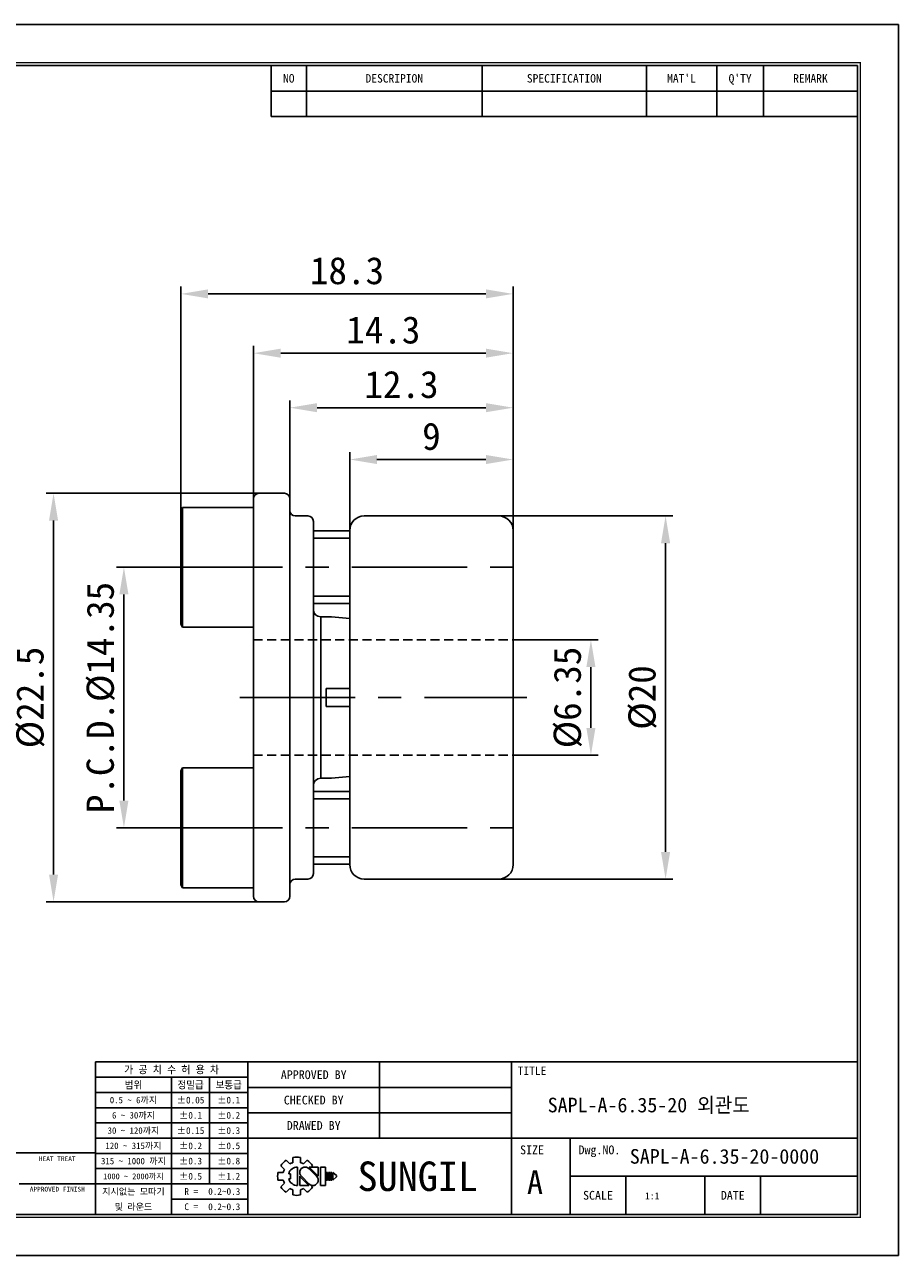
# Model space of a CAD drawing. Header units: millimetres. Extents: x 23.5 to 119.4, y 20.1 to 87.9.
# Tile 2 of 2: x 71.2 to 119.4, y 20.1 to 87.9. Entities that reach past the tile are written whole.
import ezdxf
from ezdxf.enums import TextEntityAlignment as Align

# ---------------------------------------------------------------- set-up
doc = ezdxf.new("R2010")
doc.units = ezdxf.units.MM
doc.linetypes.add('CENTER', pattern=[50.8, 31.75, -6.35, 6.35, -6.35])
doc.linetypes.add('DASHED', pattern=[0.75, 0.5, -0.25])
doc.layers.get('DEFPOINTS').update_dxf_attribs({"linetype": 'CONTINUOUS'})
for name, color, linetype in [('center', 1, 'CENTER'), ('hidden', 3, 'DASHED'), ('L1', 7, 'CONTINUOUS'), ('OUTLINE', 7, 'CONTINUOUS')]:
    doc.layers.add(name, color=color, linetype=linetype)
doc.dimstyles.get("Standard").update_dxf_attribs({"dimtxt": 1.5, "dimasz": 1.5, "dimexe": 0.4, "dimexo": 0, "dimgap": 0.5, "dimtad": 1, "dimdec": 3, "dimzin": 11, "dimdsep": 46, "dimtxsty": 'Standard', "dimcen": 0, "dimclrd": 5, "dimclre": 5, "dimclrt": 3, "dimadec": 0, "dimazin": 0, "dimtfac": 0.6, "dimtdec": 3, "dimtmove": 0, "dimatfit": 3, "dimfxl": 0, "dimtolj": 1, "dimtzin": 11, "dimarcsym": 0})

# ---------------------------------------------------------------- blocks, each defined once
blk = doc.blocks.new('표제란')
at = {"layer": 'L1', "color": 0}
for p, q in [((297, 210), (0, 210)), ((297, 0), (297, 210)), ((0, 0), (297, 0))]:
    blk.add_line(p, q, dxfattribs=at)
at = {"layer": 'L1'}
for p, q in [((190, 203), (190, 194.34)), ((196, 203), (196, 194.34)), ((226, 203), (226, 194.34)), ((254, 203), (254, 194.34)), ((266, 203), (266, 194.34)), ((274, 203), (274, 194.34)), ((190, 198.67), (290, 198.67)), ((190, 194.34), (290, 194.34)), ((290, 33), (160, 33)), ((160, 33), (160, 7)), ((186, 33), (186, 7)), ((208.5, 33), (208.5, 20)), ((231, 33), (231, 7)), ((186, 30.4), (160, 30.4)), ((173, 30.4), (173, 7)), ((179.5, 30.4), (179.5, 12.2)), ((186, 27.8), (160, 27.8)), ((231, 28.67), (186, 28.67)), ((186, 25.2), (160, 25.2)), ((231, 24.33), (186, 24.33)), ((186, 22.6), (160, 22.6)), ((186, 20), (160, 20)), ((290, 20), (186, 20)), ((241, 20), (241, 7)), ((160, 17.5), (62, 17.5)), ((186, 17.4), (160, 17.4)), ((186, 14.8), (160, 14.8)), ((191.63, 15.3), (192.25, 14.68)), ((192.55, 16.22), (193.17, 15.6)), ((193.7, 16.69), (193.7, 15.81)), ((194.5, 15.08), (194.5, 11.92)), ((195, 16.69), (195, 15.81)), ((195.52, 15.6), (196.14, 16.22)), ((197.74, 13.5), (196.41, 14.83)), ((198.02, 13.53), (196.47, 15.08)), ((196.47, 15.08), (198.02, 15.08)), ((196.84, 15.08), (197.06, 15.3)), ((198.02, 15.08), (198.02, 13.5)), ((198.39, 15.08), (198.39, 11.92)), ((198.39, 15.08), (199.26, 15.08)), ((199.26, 15.08), (199.26, 11.92)), ((191.15, 14.15), (192.03, 14.15)), ((191.15, 14.15), (192.03, 14.15)), ((191.15, 12.85), (192.03, 12.85)), ((192.98, 13.93), (193.28, 13.93)), ((192.98, 13.07), (193.28, 13.07)), ((193.28, 13.93), (193.28, 13.07)), ((194.86, 13.5), (194.86, 11.92)), ((194.86, 13.47), (196.42, 11.92)), ((195.14, 13.5), (196.47, 12.17)), ((199.41, 14.15), (199.41, 12.85)), ((199.41, 14.15), (199.62, 14.15)), ((199.41, 12.85), (199.62, 12.85)), ((199.62, 14.15), (199.62, 12.85)), ((199.78, 14.15), (199.78, 12.85)), ((199.78, 14.15), (199.99, 14.15)), ((199.78, 12.85), (199.99, 12.85)), ((199.99, 14.15), (199.99, 12.85)), ((200.14, 14.15), (200.14, 12.85)), ((200.14, 14.15), (200.36, 14.15)), ((200.14, 12.85), (200.36, 12.85)), ((200.36, 14.15), (200.36, 12.85)), ((200.51, 14.15), (200.51, 12.85)), ((200.51, 14.15), (201.16, 13.61)), ((201.16, 13.39), (200.51, 12.85)), ((201.16, 13.61), (201.16, 13.5)), ((201.16, 13.61), (201.16, 13.39)), ((201.16, 13.5), (201.16, 13.39)), ((290, 13.5), (241, 13.5)), ((250.5, 13.5), (250.5, 7)), ((264, 13.5), (264, 7)), ((273.5, 13.5), (273.5, 7)), ((147, 12.2), (160, 12.2)), ((186, 12.2), (160, 12.2)), ((191.63, 11.7), (192.25, 12.32)), ((192.55, 10.78), (193.17, 11.4)), ((193.7, 11.19), (193.7, 10.31)), ((194.86, 11.92), (196.42, 11.92)), ((195, 11.19), (195, 10.31)), ((195.52, 11.4), (196.14, 10.78)), ((196.79, 11.98), (197.06, 11.7)), ((198.39, 11.92), (199.26, 11.92)), ((186, 9.6), (173, 9.6))]:
    blk.add_line(p, q, dxfattribs=at)
at = {"layer": 'L1', "const_width": 0.25}
blk.add_lwpolyline([(290.5, 6.5), (290.5, 203.5), (10, 203.5), (10, 6.5)], close=True, dxfattribs=at)
at = {"layer": 'L1'}
blk.add_lwpolyline([(290, 7), (290, 203), (10.5, 203), (10.5, 7)], close=True, dxfattribs=at)
for centre, radius, start, end in [((194.35, 13.5), 3.26, 123.4943, 146.5057), ((194.5, 13.5), 1.58, 90, 164.0671), ((194.35, 13.5), 2.4, 105.6872, 119.3128), ((194.35, 13.5), 3.26, 78.4943, 101.5057), ((195.78, 14.16), 0.919, 43.2202, 225.8282), ((194.35, 13.5), 2.4, 60.6872, 74.3128), ((194.35, 13.5), 3.26, 33.4943, 56.5057), ((194.35, 13.5), 3.26, 168.4943, 191.5057), ((194.35, 13.5), 2.4, 150.6872, 164.3128), ((194.35, 13.5), 2.4, 195.6872, 209.3128), ((194.5, 13.5), 1.58, 195.9329, 270), ((197.1, 12.84), 0.919, 223.2202, 45.8282), ((194.35, 13.5), 3.26, 213.4943, 236.5057), ((194.35, 13.5), 2.4, 240.6872, 254.3128), ((194.35, 13.5), 2.4, 285.6872, 299.3128), ((194.35, 13.5), 3.26, 303.4943, 326.5057), ((194.35, 13.5), 3.26, 258.4943, 281.5057)]:
    blk.add_arc(centre, radius, start, end, dxfattribs=at)
for p in [(208.5, 28.67), (208.5, 24.33)]:
    blk.add_point(p, dxfattribs=at)
for s, height, p in [("MAT'L", 1.444, (260, 200.83)), ("Q'TY", 1.444, (270, 200.83)), ('NO', 1.444, (193, 200.83)), ('DESCRIPION', 1.444, (211, 200.83)), ('SPECIFICATION', 1.444, (240, 200.83)), ('REMARK', 1.444, (282, 200.83)), ('가 공 치 수 허 용 차', 1.3, (173, 31.7)), ('APPROVED BY', 1.5, (197.25, 30.83)), ('TITLE', 1.444, (234.5, 31.5)), ('범위', 1.25, (166.5, 29.1)), ('정밀급', 1.25, (176.25, 29.1)), ('보통급', 1.25, (182.75, 29.1)), ('0.5 ~ 6까지', 1.1, (166.5, 26.5)), ('%%P0.05', 1.15, (176.25, 26.5)), ('%%P0.1', 1.15, (182.75, 26.5)), ('CHECKED BY', 1.5, (197.25, 26.5)), ('6 ~ 30까지', 1.1, (166.5, 23.9)), ('%%P0.1', 1.15, (176.25, 23.9)), ('%%P0.2', 1.15, (182.75, 23.9)), ('30 ~ 120까지', 1.1, (166.5, 21.3)), ('%%P0.15', 1.15, (176.25, 21.3)), ('%%P0.3', 1.15, (182.75, 21.3)), ('DRAWED BY', 1.5, (197.25, 22.17)), ('120 ~ 315까지', 1.1, (166.5, 18.7)), ('%%P0.2', 1.15, (176.25, 18.7)), ('%%P0.5', 1.15, (182.75, 18.7)), ('HEAT TREAT', 0.8, (153.5, 16.5)), ('SIZE', 1.5, (234.5, 18)), ('Dwg.NO.', 1.5, (246, 18)), ('315 ~ 1000 까지', 1.1, (166.5, 16.1)), ('%%P0.3', 1.15, (176.25, 16.1)), ('%%P0.8', 1.15, (182.75, 16.1)), ('SUNGIL', 5.032, (215, 13.5)), ('1000 ~ 2000까지', 0.99, (166.5, 13.49)), ('%%P0.5', 1.15, (176.25, 13.5)), ('%%P1.2', 1.15, (182.75, 13.5)), ('A', 4, (235, 12.5)), ('APPROVED FINISH', 0.8, (153.5, 11.3)), ('지시없는 모따기', 1.1, (166.5, 10.9)), ('R = ', 1.15, (176.75, 10.9)), ('SCALE', 1.5, (245.75, 10.25)), ('DATE', 1.5, (268.75, 10.25)), ('및 라운드', 1.1, (166.5, 8.3)), ('C = ', 1.15, (176.75, 8.3))]:
    blk.add_text(s, height=height, dxfattribs=at).set_placement(p, align=Align.MIDDLE_CENTER)
for tag, p in [('필렛', (179.25, 10.9)), ('모따기', (179.25, 8.3))]:
    blk.add_attdef(tag, text='', height=1.15, dxfattribs=at).set_placement(p, align=Align.MIDDLE_LEFT)
at = {"layer": 'OUTLINE', "ltscale": 0.5}
for tag, p, height in [('TITLE', (237.17, 24.41), 2.5), ('도번', (251.18, 15.64), 2.5), ('SCALE', (253.78, 9.55), 1.2), ('DATE', (277.02, 9.51), 1.2)]:
    blk.add_attdef(tag, p, '', height=height, dxfattribs=at)
blk = doc.blocks.new('*D10')
at = {"layer": 'DEFPOINTS', "color": 0}
for p in [(98.145, 63.933), (89.145, 59.599), (98.145, 59.132)]:
    blk.add_point(p, dxfattribs=at)
at = {"layer": 'OUTLINE', "color": 5, "lineweight": -2}
for p, q in [((89.145, 59.599), (89.145, 64.333)), ((90.645, 63.933), (96.645, 63.933)), ((98.145, 59.132), (98.145, 64.333))]:
    blk.add_line(p, q, dxfattribs=at)
at = {"layer": 'OUTLINE', "color": 5}
for points in [[(90.645, 64.183), (90.645, 63.683), (89.145, 63.933)], [(96.645, 64.183), (96.645, 63.683), (98.145, 63.933)]]:
    blk.add_solid(points, dxfattribs=at)
at = {"layer": 'OUTLINE', "color": 3, "insert": (93.645, 65.202), "char_height": 1.5, "attachment_point": 5}
blk.add_mtext('\\A1;9', dxfattribs=at)
blk = doc.blocks.new('*D11')
at = {"layer": 'DEFPOINTS', "color": 0}
for p in [(85.845, 66.788), (85.845, 61.513), (98.145, 59.132)]:
    blk.add_point(p, dxfattribs=at)
at = {"layer": 'OUTLINE', "color": 5, "lineweight": -2}
for p, q in [((85.845, 61.513), (85.845, 67.188)), ((98.145, 59.132), (98.145, 67.188)), ((96.645, 66.788), (87.345, 66.788))]:
    blk.add_line(p, q, dxfattribs=at)
at = {"layer": 'OUTLINE', "color": 5}
for points in [[(87.345, 67.038), (87.345, 66.538), (85.845, 66.788)], [(96.645, 67.038), (96.645, 66.538), (98.145, 66.788)]]:
    blk.add_solid(points, dxfattribs=at)
at = {"layer": 'OUTLINE', "color": 3, "insert": (91.995, 68.059), "char_height": 1.5, "attachment_point": 5}
blk.add_mtext('\\A1;12.3', dxfattribs=at)
blk = doc.blocks.new('*D12')
at = {"layer": 'DEFPOINTS', "color": 0}
for p in [(83.845, 69.791), (83.845, 61.299), (98.145, 59.464)]:
    blk.add_point(p, dxfattribs=at)
at = {"layer": 'OUTLINE', "color": 5, "lineweight": -2}
for p, q in [((83.845, 61.299), (83.845, 70.191)), ((98.145, 59.464), (98.145, 70.191)), ((96.645, 69.791), (85.345, 69.791))]:
    blk.add_line(p, q, dxfattribs=at)
at = {"layer": 'OUTLINE', "color": 5}
for points in [[(85.345, 70.041), (85.345, 69.541), (83.845, 69.791)], [(96.645, 70.041), (96.645, 69.541), (98.145, 69.791)]]:
    blk.add_solid(points, dxfattribs=at)
at = {"layer": 'OUTLINE', "color": 3, "insert": (90.995, 71.062), "char_height": 1.5, "attachment_point": 5}
blk.add_mtext('\\A1;14.3', dxfattribs=at)
blk = doc.blocks.new('*D13')
at = {"layer": 'DEFPOINTS', "color": 0}
for p in [(79.845, 73.056), (79.845, 61.137), (98.145, 59.464)]:
    blk.add_point(p, dxfattribs=at)
at = {"layer": 'OUTLINE', "color": 5, "lineweight": -2}
for p, q in [((79.845, 61.137), (79.845, 73.456)), ((98.145, 59.464), (98.145, 73.456)), ((96.645, 73.056), (81.345, 73.056))]:
    blk.add_line(p, q, dxfattribs=at)
at = {"layer": 'OUTLINE', "color": 5}
for points in [[(81.345, 73.306), (81.345, 72.806), (79.845, 73.056)], [(96.645, 73.306), (96.645, 72.806), (98.145, 73.056)]]:
    blk.add_solid(points, dxfattribs=at)
at = {"layer": 'OUTLINE', "color": 3, "insert": (88.995, 74.327), "char_height": 1.5, "attachment_point": 5}
blk.add_mtext('\\A1;18.3', dxfattribs=at)
blk = doc.blocks.new('*D14')
at = {"layer": 'DEFPOINTS', "color": 0}
for p in [(79.095, 57.999), (76.708, 43.649), (79.095, 43.649)]:
    blk.add_point(p, dxfattribs=at)
at = {"layer": 'OUTLINE', "color": 5, "lineweight": -2}
for p, q in [((79.095, 57.999), (76.308, 57.999)), ((76.708, 56.499), (76.708, 45.149)), ((79.095, 43.649), (76.308, 43.649))]:
    blk.add_line(p, q, dxfattribs=at)
at = {"layer": 'OUTLINE', "color": 5}
for points in [[(76.458, 56.499), (76.958, 56.499), (76.708, 57.999)], [(76.458, 45.149), (76.958, 45.149), (76.708, 43.649)]]:
    blk.add_solid(points, dxfattribs=at)
at = {"layer": 'OUTLINE', "color": 3, "insert": (75.437, 50.824), "char_height": 1.5, "attachment_point": 5, "rotation": 90}
blk.add_mtext('\\A1;P.C.D.%%C14.35', dxfattribs=at)
blk = doc.blocks.new('*D15')
at = {"layer": 'DEFPOINTS', "color": 0}
for p in [(84.845, 62.074), (72.834, 39.574), (84.845, 39.574)]:
    blk.add_point(p, dxfattribs=at)
at = {"layer": 'OUTLINE', "color": 5, "lineweight": -2}
for p, q in [((84.845, 62.074), (72.434, 62.074)), ((72.834, 60.574), (72.834, 41.074)), ((84.845, 39.574), (72.434, 39.574))]:
    blk.add_line(p, q, dxfattribs=at)
at = {"layer": 'OUTLINE', "color": 5}
for points in [[(72.584, 60.574), (73.084, 60.574), (72.834, 62.074)], [(72.584, 41.074), (73.084, 41.074), (72.834, 39.574)]]:
    blk.add_solid(points, dxfattribs=at)
at = {"layer": 'OUTLINE', "color": 3, "insert": (71.565, 50.824), "char_height": 1.5, "attachment_point": 5, "rotation": 90}
blk.add_mtext('\\A1;%%C22.5', dxfattribs=at)
blk = doc.blocks.new('*D16')
at = {"layer": 'DEFPOINTS', "color": 0}
for p in [(98.145, 53.999), (98.145, 47.649), (102.428, 47.649)]:
    blk.add_point(p, dxfattribs=at)
at = {"layer": 'OUTLINE', "color": 5, "lineweight": -2}
for p, q in [((98.145, 53.999), (102.828, 53.999)), ((102.428, 52.499), (102.428, 49.149)), ((98.145, 47.649), (102.828, 47.649))]:
    blk.add_line(p, q, dxfattribs=at)
at = {"layer": 'OUTLINE', "color": 5}
for points in [[(102.178, 52.499), (102.678, 52.499), (102.428, 53.999)], [(102.178, 49.149), (102.678, 49.149), (102.428, 47.649)]]:
    blk.add_solid(points, dxfattribs=at)
at = {"layer": 'OUTLINE', "color": 3, "insert": (101.159, 50.824), "char_height": 1.5, "attachment_point": 5, "rotation": 90}
blk.add_mtext('\\A1;%%C6.35', dxfattribs=at)
blk = doc.blocks.new('*D17')
at = {"layer": 'DEFPOINTS', "color": 0}
for p in [(96.924, 60.824), (97.345, 40.824), (106.54, 40.824)]:
    blk.add_point(p, dxfattribs=at)
at = {"layer": 'OUTLINE', "color": 5, "lineweight": -2}
for p, q in [((96.924, 60.824), (106.94, 60.824)), ((106.54, 59.324), (106.54, 42.324)), ((97.345, 40.824), (106.94, 40.824))]:
    blk.add_line(p, q, dxfattribs=at)
at = {"layer": 'OUTLINE', "color": 5}
for points in [[(106.29, 59.324), (106.79, 59.324), (106.54, 60.824)], [(106.29, 42.324), (106.79, 42.324), (106.54, 40.824)]]:
    blk.add_solid(points, dxfattribs=at)
at = {"layer": 'OUTLINE', "color": 3, "insert": (105.271, 50.824), "char_height": 1.5, "attachment_point": 5, "rotation": 90}
blk.add_mtext('\\A1;%%C20', dxfattribs=at)

msp = doc.modelspace()

# ---------------------------------------------------------------- linework, layer by layer
at = {"layer": 'center', "ltscale": 0.2}
for p, q in [((79.0952, 57.9994), (98.8952, 57.9994)), ((83.0952, 50.8244), (98.8952, 50.8244)), ((79.0952, 43.6494), (98.8952, 43.6494))]:
    msp.add_line(p, q, dxfattribs=at)
at = {"layer": 'hidden', "color": 2}
for p, q in [((83.8452, 53.9994), (98.1452, 53.9994)), ((83.8452, 47.6494), (98.1452, 47.6494))]:
    msp.add_line(p, q, dxfattribs=at)
at = {"layer": 'OUTLINE'}
for p, q in [((83.8452, 61.7744), (83.8452, 39.8744)), ((84.1452, 62.0744), (85.5452, 62.0744)), ((85.8452, 61.7744), (85.8452, 39.8744)), ((79.8452, 61.1374), (79.9387, 61.2994)), ((79.8452, 54.8614), (79.8452, 61.1374)), ((79.9387, 54.6994), (79.9387, 61.2994)), ((79.9387, 61.2994), (83.8452, 61.2994)), ((86.1452, 60.8244), (86.8452, 60.8244)), ((87.1452, 60.5244), (87.1452, 41.1244)), ((89.9452, 60.8244), (97.3452, 60.8244)), ((89.1452, 59.9994), (87.1452, 59.9994)), ((89.1452, 60.0244), (89.1452, 41.6244)), ((98.1452, 60.0244), (98.1452, 41.6244)), ((89.1452, 55.9994), (87.1452, 55.9994)), ((87.5452, 55.2693), (88.1452, 55.2693)), ((87.5452, 55.2693), (87.5452, 46.3795)), ((88.1452, 55.2693), (89.1452, 55.1694)), ((79.8452, 54.8614), (79.9387, 54.6994)), ((79.9387, 54.6994), (83.8452, 54.6994)), ((87.8452, 51.3244), (89.1452, 51.3244)), ((87.8452, 50.3244), (87.8452, 51.3244)), ((87.8452, 50.3244), (89.1452, 50.3244)), ((79.8452, 46.7874), (79.9387, 46.9494)), ((79.8452, 40.5114), (79.8452, 46.7874)), ((79.9387, 40.3494), (79.9387, 46.9494)), ((79.9387, 46.9494), (83.8452, 46.9494)), ((87.5452, 46.3795), (88.1452, 46.3795)), ((88.1452, 46.3795), (89.1452, 46.4795)), ((89.1452, 45.6494), (87.1452, 45.6494)), ((89.1452, 41.6494), (87.1452, 41.6494)), ((86.1452, 40.8244), (86.8452, 40.8244)), ((89.9452, 40.8244), (97.3452, 40.8244)), ((79.8452, 40.5114), (79.9387, 40.3494)), ((79.9387, 40.3494), (83.8452, 40.3494)), ((84.1452, 39.5744), (85.5452, 39.5744))]:
    msp.add_line(p, q, dxfattribs=at)
at = {"layer": 'OUTLINE', "color": 5}
for p, q in [((89.1452, 59.5994), (87.1452, 59.5994)), ((89.1452, 56.3994), (87.1452, 56.3994)), ((89.1452, 45.2494), (87.1452, 45.2494)), ((89.1452, 42.0494), (87.1452, 42.0494))]:
    msp.add_line(p, q, dxfattribs=at)
at = {"layer": 'OUTLINE'}
for centre, radius, start, end in [((84.1452, 61.7744), 0.3, 90, 180), ((85.5452, 61.7744), 0.3, 0, 90), ((86.1452, 61.1244), 0.3, 180, 270), ((86.8452, 60.5244), 0.3, 0, 90), ((89.9452, 60.0244), 0.8, 90, 180), ((97.3452, 60.0244), 0.8, 0, 90), ((87.5452, 55.6693), 0.4, 180, 270), ((87.5452, 45.9795), 0.4, 90, 180), ((89.9452, 41.6244), 0.8, 180, 270), ((97.3452, 41.6244), 0.8, 270, 0), ((86.1452, 40.5244), 0.3, 90, 180), ((86.8452, 41.1244), 0.3, 270, 0), ((84.1452, 39.8744), 0.3, 180, 270), ((85.5452, 39.8744), 0.3, 270, 0)]:
    msp.add_arc(centre, radius, start, end, dxfattribs=at)

# ---------------------------------------------------------------- block references
ref = msp.add_blockref('표제란', (23.4869, 20.0977), dxfattribs=dict(at, xscale=0.322808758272, yscale=0.322808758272, zscale=0.322808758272))
ref.add_attrib('SCALE', '1:1', (105.4097, 23.1813), dxfattribs={"ltscale": 0.5, "height": 0.38737})
ref.add_attrib('도번', 'SAPL-A-6.35-20-0000', (104.5704, 25.1472), dxfattribs={"ltscale": 0.5, "height": 0.807022})
ref.add_attrib('TITLE', 'SAPL-A-6.35-20 외관도', (100.0461, 27.9761), dxfattribs={"ltscale": 0.5, "height": 0.807022})
ref.add_attrib('필렛', '0.2~0.3', dxfattribs={"layer": 'L1', "height": 0.37123}).set_placement((81.3504, 23.6163), align=Align.MIDDLE_LEFT)
ref.add_attrib('모따기', '0.2~0.3', dxfattribs={"layer": 'L1', "height": 0.37123}).set_placement((81.3504, 22.777), align=Align.MIDDLE_LEFT)

# ---------------------------------------------------------------- dimensions: what is measured, and where the dimension line sits
for base, p1, p2, picture, middle in [((79.8452, 73.0558), (98.1452, 59.4641), (79.8452, 61.1374), '*D13', (88.9952, 74.3268)), ((83.8452, 69.7914), (98.1452, 59.4641), (83.8452, 61.2994), '*D12', (90.9952, 71.0624)), ((85.8452, 66.7884), (98.1452, 59.1321), (85.8452, 61.5127), '*D11', (91.9952, 68.0594)), ((98.1452, 63.9333), (89.1452, 59.5994), (98.1452, 59.1321), '*D10', (93.6452, 65.2023))]:
    dim = msp.add_linear_dim(base=base, p1=p1, p2=p2, dimstyle='Standard', dxfattribs=at)
    dim.commit()
    dim.dimension.update_dxf_attribs({"geometry": picture, "text_midpoint": middle})
for base, p1, p2, text, picture, middle in [((72.8343, 39.5744), (84.8452, 62.0744), (84.8452, 39.5744), '%%C<>', '*D15', (71.5653, 50.8244)), ((106.5399, 40.8244), (96.9245, 60.8244), (97.3452, 40.8244), '%%C<>', '*D17', (105.2709, 50.8244)), ((76.7085, 43.6494), (79.0952, 57.9994), (79.0952, 43.6494), 'P.C.D.%%C<>', '*D14', (75.4375, 50.8244)), ((102.4281, 47.6494), (98.1452, 53.9994), (98.1452, 47.6494), '%%C<>', '*D16', (101.1592, 50.8244))]:
    dim = msp.add_linear_dim(base=base, p1=p1, p2=p2, angle=90, text=text, dimstyle='Standard', override={"dimgap": 0.5, "dimsah": 1, "dimse1": 0, "dimse2": 0, "dimsd1": 0, "dimsd2": 0, "dimtol": 0, "dimlim": 0}, dxfattribs=at)
    dim.commit()
    dim.dimension.update_dxf_attribs({"geometry": picture, "text_midpoint": middle})

doc.saveas('drawing.dxf')
